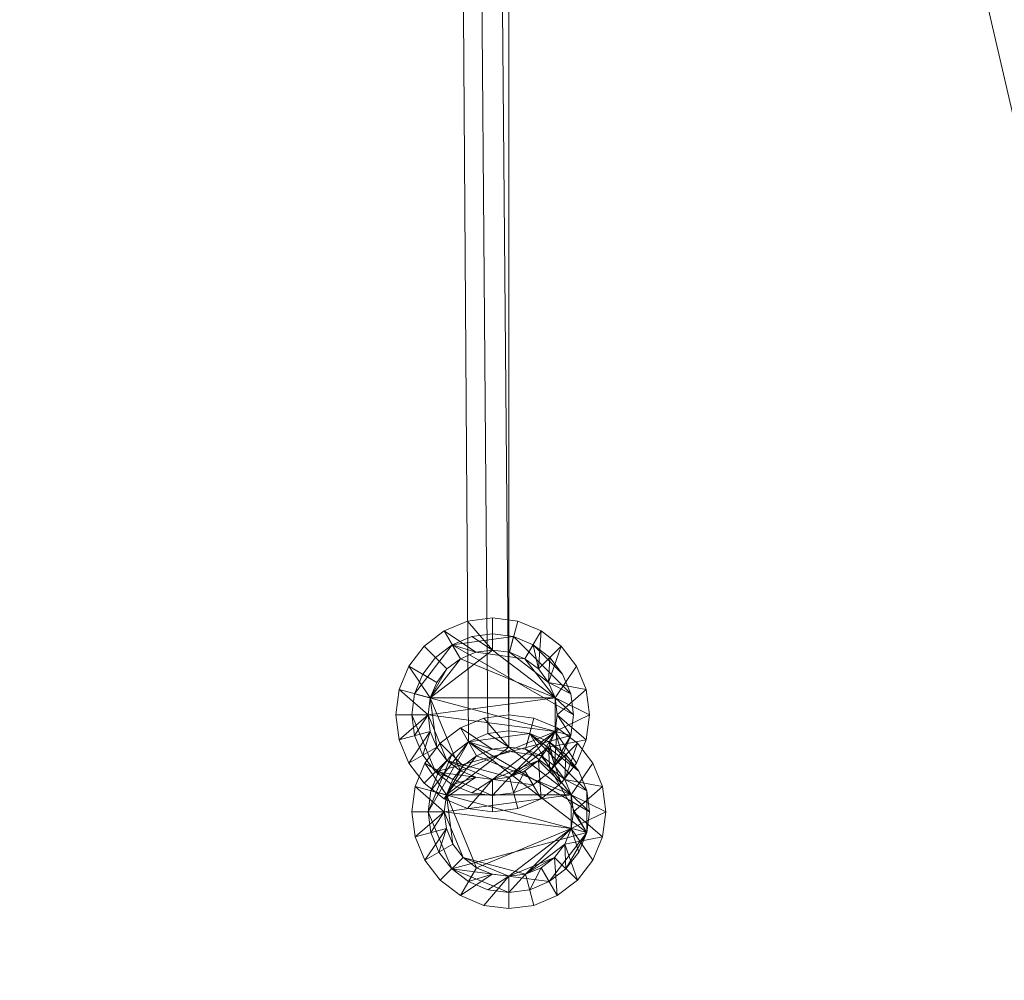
# Model space of a CAD drawing. Header units: inches. Extents: x -263 to 530, y -1 to 602.
# Tile 256 of 256: x -176 to -145, y 163 to 193. Entities that reach past the tile are written whole.
import ezdxf

# ---------------------------------------------------------------- set-up
doc = ezdxf.new("R2010")
doc.units = ezdxf.units.IN
doc.header["$MEASUREMENT"] = 0
doc.layers.add('A-CLNG', color=13, linetype='Continuous', lineweight=13)
doc.layers.add('E-LITE-EQPM', color=33, linetype='Continuous', lineweight=9)

# ---------------------------------------------------------------- blocks, each defined once
blk = doc.blocks.new('M_Recessed Lamp - Round - LED - Light 2-1502436-_3D_')
at = {"layer": 'E-LITE-EQPM'}
mesh = blk.add_polyface(dxfattribs=at)
corners = [(-3, 0, 0.25), (-2.898, -0.776, 0.25), (-2.598, -1.5, 0.25), (-2.121, -2.121, 0.25), (-1.5, -2.598, 0.25), (-0.776, -2.898, 0.25), (0, -3, 0.25), (0.776, -2.898, 0.25), (1.5, -2.598, 0.25), (2.121, -2.121, 0.25), (2.598, -1.5, 0.25), (2.898, -0.776, 0.25), (3, 0, 0.25), (2.898, 0.776, 0.25), (2.598, 1.5, 0.25), (2.121, 2.121, 0.25), (1.5, 2.598, 0.25), (0.776, 2.898, 0.25), (0, 3, 0.25), (-0.776, 2.898, 0.25), (-1.5, 2.598, 0.25), (-2.121, 2.121, 0.25), (-2.598, 1.5, 0.25), (-2.898, 0.776, 0.25), (-2, 0, 0.25), (-1.932, 0.518, 0.25), (-1.732, 1, 0.25), (-1.414, 1.414, 0.25), (-1, 1.732, 0.25), (-0.518, 1.932, 0.25), (0, 2, 0.25), (0.518, 1.932, 0.25), (1, 1.732, 0.25), (1.414, 1.414, 0.25), (1.732, 1, 0.25), (1.932, 0.518, 0.25), (2, 0, 0.25), (1.932, -0.518, 0.25), (1.732, -1, 0.25), (1.414, -1.414, 0.25), (1, -1.732, 0.25), (0.518, -1.932, 0.25), (0, -2, 0.25), (-0.518, -1.932, 0.25), (-1, -1.732, 0.25), (-1.414, -1.414, 0.25), (-1.732, -1, 0.25), (-1.932, -0.518, 0.25)]
mesh.append_faces([[corners[k] for k in face] for face in [(19, 30, 18), (34, 15, 33), (44, 4, 43)]], dxfattribs={"vtx0": -1, "vtx1": -1})
mesh.append_faces([[corners[k] for k in face] for face in [(28, 20, 21, 27), (20, 28, 29), (25, 22, 23, 24), (24, 23, 0), (22, 26, 27, 21), (31, 17, 18, 30), (17, 31, 32, 16), (33, 15, 16, 32), (5, 42, 43, 4), (42, 5, 6), (9, 38, 39, 8), (8, 39, 40)]], dxfattribs={"vtx0": -1, "vtx2": -1})
mesh.append_faces([[corners[k] for k in face] for face in [(38, 9, 10, 11)]], dxfattribs={"vtx0": -1, "vtx3": -1})
mesh.append_faces([[corners[k] for k in face] for face in [(25, 26, 22)]], dxfattribs={"vtx1": -1, "vtx2": -1})
mesh.append_faces([[corners[k] for k in face] for face in [(29, 30, 19, 20), (34, 35, 14, 15), (13, 14, 35, 36), (12, 13, 36, 37), (0, 1, 47, 24), (1, 2, 46, 47), (45, 46, 2, 3), (3, 4, 44, 45), (37, 38, 11, 12), (6, 7, 41, 42), (40, 41, 7, 8)]], dxfattribs={"vtx1": -1, "vtx3": -1})
mesh = blk.add_polyface(dxfattribs=at)
corners = [(-3, 0), (-2.898, 0.776), (-2.598, 1.5), (-2.121, 2.121), (-1.5, 2.598), (-0.776, 2.898), (0, 3), (0.776, 2.898), (1.5, 2.598), (2.121, 2.121), (2.598, 1.5), (2.898, 0.776), (3, 0), (2.898, -0.776), (2.598, -1.5), (2.121, -2.121), (1.5, -2.598), (0.776, -2.898), (0, -3), (-0.776, -2.898), (-1.5, -2.598), (-2.121, -2.121), (-2.598, -1.5), (-2.898, -0.776), (-2, 0), (-1.932, -0.518), (-1.732, -1), (-1.414, -1.414), (-1, -1.732), (-0.518, -1.932), (0, -2), (0.518, -1.932), (1, -1.732), (1.414, -1.414), (1.732, -1), (1.932, -0.518), (2, 0), (1.932, 0.518), (1.732, 1), (1.414, 1.414), (1, 1.732), (0.518, 1.932), (0, 2), (-0.518, 1.932), (-1, 1.732), (-1.414, 1.414), (-1.732, 1), (-1.932, 0.518)]
mesh.append_faces([[corners[k] for k in face] for face in [(19, 30, 18), (34, 15, 33), (44, 4, 43)]], dxfattribs={"vtx0": -1, "vtx1": -1})
mesh.append_faces([[corners[k] for k in face] for face in [(28, 20, 21, 27), (20, 28, 29), (25, 22, 23, 24), (24, 23, 0), (22, 26, 27, 21), (31, 17, 18, 30), (17, 31, 32, 16), (33, 15, 16, 32), (5, 42, 43, 4), (42, 5, 6), (9, 38, 39, 8), (8, 39, 40)]], dxfattribs={"vtx0": -1, "vtx2": -1})
mesh.append_faces([[corners[k] for k in face] for face in [(38, 9, 10, 11)]], dxfattribs={"vtx0": -1, "vtx3": -1})
mesh.append_faces([[corners[k] for k in face] for face in [(25, 26, 22)]], dxfattribs={"vtx1": -1, "vtx2": -1})
mesh.append_faces([[corners[k] for k in face] for face in [(29, 30, 19, 20), (34, 35, 14, 15), (13, 14, 35, 36), (12, 13, 36, 37), (0, 1, 47, 24), (1, 2, 46, 47), (45, 46, 2, 3), (3, 4, 44, 45), (37, 38, 11, 12), (6, 7, 41, 42), (40, 41, 7, 8)]], dxfattribs={"vtx1": -1, "vtx3": -1})
mesh = blk.add_polyface(dxfattribs=at)
corners = [(-3, 0, 0.25), (-2.898, 0.776, 0.25), (-2.598, 1.5, 0.25), (-2.121, 2.121, 0.25), (-1.5, 2.598, 0.25), (-0.776, 2.898, 0.25), (0, 3, 0.25), (0.776, 2.898, 0.25), (1.5, 2.598, 0.25), (2.121, 2.121, 0.25), (2.598, 1.5, 0.25), (2.898, 0.776, 0.25), (3, 0, 0.25), (3, 0), (2.898, 0.776), (2.598, 1.5), (2.121, 2.121), (1.5, 2.598), (0.776, 2.898), (0, 3), (-0.776, 2.898), (-1.5, 2.598), (-2.121, 2.121), (-2.598, 1.5), (-2.898, 0.776), (-3, 0)]
mesh.append_faces([[corners[k] for k in face] for face in [(13, 14, 11, 12), (0, 1, 24, 25)]], dxfattribs={"vtx1": -1})
mesh.append_faces([[corners[k] for k in face] for face in [(14, 15, 10, 11), (16, 17, 8, 9), (15, 16, 9, 10), (17, 18, 7, 8), (6, 7, 18, 19), (19, 20, 5, 6), (20, 21, 4, 5), (22, 23, 2, 3), (21, 22, 3, 4), (23, 24, 1, 2)]], dxfattribs={"vtx1": -1, "vtx3": -1})
mesh = blk.add_polyface(dxfattribs=at)
corners = [(-2.5, 0, -1.5), (-2.415, 0.647, -1.5), (-2.165, 1.25, -1.5), (-1.768, 1.768, -1.5), (-1.25, 2.165, -1.5), (-0.647, 2.415, -1.5), (0, 2.5, -1.5), (0.647, 2.415, -1.5), (1.25, 2.165, -1.5), (1.768, 1.768, -1.5), (2.165, 1.25, -1.5), (2.415, 0.647, -1.5), (2.5, 0, -1.5), (2.415, -0.647, -1.5), (2.165, -1.25, -1.5), (1.768, -1.768, -1.5), (1.25, -2.165, -1.5), (0.647, -2.415, -1.5), (0, -2.5, -1.5), (-0.647, -2.415, -1.5), (-1.25, -2.165, -1.5), (-1.768, -1.768, -1.5), (-2.165, -1.25, -1.5), (-2.415, -0.647, -1.5)]
mesh.append_faces([[corners[k] for k in face] for face in [(16, 14, 15)]], dxfattribs={"vtx0": -1})
mesh.append_faces([[corners[k] for k in face] for face in [(12, 20, 23, 11)]], dxfattribs={"vtx0": -1, "vtx1": -1, "vtx2": -1})
mesh.append_faces([[corners[k] for k in face] for face in [(17, 13, 14, 16)]], dxfattribs={"vtx0": -1, "vtx2": -1})
mesh.append_faces([[corners[k] for k in face] for face in [(3, 8, 9, 11), (20, 12, 13, 17)]], dxfattribs={"vtx0": -1, "vtx2": -1, "vtx3": -1})
mesh.append_faces([[corners[k] for k in face] for face in [(23, 0, 3, 11)]], dxfattribs={"vtx1": -1, "vtx2": -1, "vtx3": -1})
mesh.append_faces([[corners[k] for k in face] for face in [(9, 10, 11), (1, 2, 3, 0), (21, 22, 23, 20), (18, 19, 20, 17)]], dxfattribs={"vtx2": -1})
mesh.append_faces([[corners[k] for k in face] for face in [(6, 7, 8, 3)]], dxfattribs={"vtx2": -1, "vtx3": -1})
mesh.append_faces([[corners[k] for k in face] for face in [(3, 4, 5, 6)]], dxfattribs={"vtx3": -1})
mesh = blk.add_polyface(dxfattribs=at)
corners = [(2.5, 0, -1.5), (2.415, 0.647, -1.5), (2.165, 1.25, -1.5), (1.768, 1.768, -1.5), (1.25, 2.165, -1.5), (0.647, 2.415, -1.5), (0, 2.5, -1.5), (-0.647, 2.415, -1.5), (-1.25, 2.165, -1.5), (-1.768, 1.768, -1.5), (-2.165, 1.25, -1.5), (-2.415, 0.647, -1.5), (-2.5, 0, -1.5), (-2.5, 0, -1.25), (-2.415, 0.647, -1.25), (-2.165, 1.25, -1.25), (-1.768, 1.768, -1.25), (-1.25, 2.165, -1.25), (-0.647, 2.415, -1.25), (0, 2.5, -1.25), (0.647, 2.415, -1.25), (1.25, 2.165, -1.25), (1.768, 1.768, -1.25), (2.165, 1.25, -1.25), (2.415, 0.647, -1.25), (2.5, 0, -1.25)]
mesh.append_faces([[corners[k] for k in face] for face in [(0, 1, 24, 25), (13, 14, 11, 12)]], dxfattribs={"vtx1": -1})
mesh.append_faces([[corners[k] for k in face] for face in [(1, 2, 23, 24), (3, 4, 21, 22), (2, 3, 22, 23), (4, 5, 20, 21), (19, 20, 5, 6), (6, 7, 18, 19), (7, 8, 17, 18), (9, 10, 15, 16), (8, 9, 16, 17), (10, 11, 14, 15)]], dxfattribs={"vtx1": -1, "vtx3": -1})
mesh = blk.add_polyface(dxfattribs=at)
corners = [(-2.5, 0), (-2.415, -0.647), (-2.165, -1.25), (-1.768, -1.768), (-1.25, -2.165), (-0.647, -2.415), (0, -2.5), (0.647, -2.415), (1.25, -2.165), (1.768, -1.768), (2.165, -1.25), (2.415, -0.647), (2.5, 0), (2.415, 0.647), (2.165, 1.25), (1.768, 1.768), (1.25, 2.165), (0.647, 2.415), (0, 2.5), (-0.647, 2.415), (-1.25, 2.165), (-1.768, 1.768), (-2.165, 1.25), (-2.415, 0.647), (-2, 0), (-1.932, 0.518), (-1.732, 1), (-1.414, 1.414), (-1, 1.732), (-0.518, 1.932), (0, 2), (0.518, 1.932), (1, 1.732), (1.414, 1.414), (1.732, 1), (1.932, 0.518), (2, 0), (1.932, -0.518), (1.732, -1), (1.414, -1.414), (1, -1.732), (0.518, -1.932), (0, -2), (-0.518, -1.932), (-1, -1.732), (-1.414, -1.414), (-1.732, -1), (-1.932, -0.518)]
mesh.append_faces([[corners[k] for k in face] for face in [(34, 15, 33), (44, 4, 43)]], dxfattribs={"vtx0": -1, "vtx1": -1})
mesh.append_faces([[corners[k] for k in face] for face in [(28, 20, 21, 27), (20, 28, 29), (25, 22, 23, 24), (24, 23, 0), (22, 26, 27, 21), (33, 15, 16, 32), (32, 16, 17), (5, 42, 43, 4), (42, 5, 6), (9, 38, 39, 8), (8, 39, 40)]], dxfattribs={"vtx0": -1, "vtx2": -1})
mesh.append_faces([[corners[k] for k in face] for face in [(38, 9, 10, 11)]], dxfattribs={"vtx0": -1, "vtx3": -1})
mesh.append_faces([[corners[k] for k in face] for face in [(25, 26, 22)]], dxfattribs={"vtx1": -1, "vtx2": -1})
mesh.append_faces([[corners[k] for k in face] for face in [(29, 30, 19, 20), (18, 19, 30, 31), (17, 18, 31, 32), (34, 35, 14, 15), (13, 14, 35, 36), (12, 13, 36, 37), (0, 1, 47, 24), (1, 2, 46, 47), (45, 46, 2, 3), (3, 4, 44, 45), (37, 38, 11, 12), (6, 7, 41, 42), (40, 41, 7, 8)]], dxfattribs={"vtx1": -1, "vtx3": -1})
mesh = blk.add_polyface(dxfattribs=at)
corners = [(-2.5, 0), (-2.415, 0.647), (-2.165, 1.25), (-1.768, 1.768), (-1.25, 2.165), (-0.647, 2.415), (0, 2.5), (0.647, 2.415), (1.25, 2.165), (1.768, 1.768), (2.165, 1.25), (2.415, 0.647), (2.5, 0), (2.5, 0, -1.25), (2.415, 0.647, -1.25), (2.165, 1.25, -1.25), (1.768, 1.768, -1.25), (1.25, 2.165, -1.25), (0.647, 2.415, -1.25), (0, 2.5, -1.25), (-0.647, 2.415, -1.25), (-1.25, 2.165, -1.25), (-1.768, 1.768, -1.25), (-2.165, 1.25, -1.25), (-2.415, 0.647, -1.25), (-2.5, 0, -1.25)]
mesh.append_faces([[corners[k] for k in face] for face in [(11, 14, 15, 10), (9, 16, 17, 8), (10, 15, 16, 9), (8, 17, 18, 7), (19, 6, 7, 18), (5, 20, 21, 4), (4, 21, 22, 3), (3, 22, 23, 2), (20, 5, 6, 19)]], dxfattribs={"vtx0": -1, "vtx2": -1})
mesh.append_faces([[corners[k] for k in face] for face in [(23, 24, 1, 2)]], dxfattribs={"vtx1": -1, "vtx3": -1})
mesh.append_faces([[corners[k] for k in face] for face in [(12, 13, 14, 11)]], dxfattribs={"vtx2": -1})
mesh.append_faces([[corners[k] for k in face] for face in [(24, 25, 0, 1)]], dxfattribs={"vtx3": -1})
mesh = blk.add_polyface(dxfattribs=at)
corners = [(2, 0, 0.25), (1.932, 0.518, 0.25), (1.732, 1, 0.25), (1.414, 1.414, 0.25), (1, 1.732, 0.25), (0.518, 1.932, 0.25), (0, 2, 0.25), (-0.518, 1.932, 0.25), (-1, 1.732, 0.25), (-1.414, 1.414, 0.25), (-1.732, 1, 0.25), (-1.932, 0.518, 0.25), (-2, 0, 0.25), (-2, 0), (-1.932, 0.518), (-1.732, 1), (-1.414, 1.414), (-1, 1.732), (-0.518, 1.932), (0, 2), (0.518, 1.932), (1, 1.732), (1.414, 1.414), (1.732, 1), (1.932, 0.518), (2, 0)]
mesh.append_faces([[corners[k] for k in face] for face in [(0, 1, 24, 25)]], dxfattribs={"vtx1": -1})
mesh.append_faces([[corners[k] for k in face] for face in [(10, 11, 14, 15), (8, 9, 16, 17), (9, 10, 15, 16), (7, 8, 17, 18), (18, 19, 6, 7), (4, 5, 20, 21), (3, 4, 21, 22), (1, 2, 23, 24), (2, 3, 22, 23), (19, 20, 5, 6)]], dxfattribs={"vtx1": -1, "vtx3": -1})
mesh.append_faces([[corners[k] for k in face] for face in [(11, 12, 13, 14)]], dxfattribs={"vtx3": -1})
at = {"layer": 'E-LITE-EQPM', "transparency": 33554483}
mesh = blk.add_polyface(dxfattribs=at)
corners = [(-2, 0, 0.25), (-1.932, -0.518, 0.25), (-1.732, -1, 0.25), (-1.414, -1.414, 0.25), (-1, -1.732, 0.25), (-0.518, -1.932, 0.25), (0, -2, 0.25), (0.518, -1.932, 0.25), (1, -1.732, 0.25), (1.414, -1.414, 0.25), (1.732, -1, 0.25), (1.932, -0.518, 0.25), (2, 0, 0.25), (1.932, 0.518, 0.25), (1.732, 1, 0.25), (1.414, 1.414, 0.25), (1, 1.732, 0.25), (0.518, 1.932, 0.25), (0, 2, 0.25), (-0.518, 1.932, 0.25), (-1, 1.732, 0.25), (-1.414, 1.414, 0.25), (-1.732, 1, 0.25), (-1.932, 0.518, 0.25)]
mesh.append_faces([[corners[k] for k in face] for face in [(13, 18, 21, 0)]], dxfattribs={"vtx0": -1, "vtx1": -1, "vtx2": -1, "vtx3": -1})
mesh.append_faces([[corners[k] for k in face] for face in [(11, 6, 7, 10)]], dxfattribs={"vtx0": -1, "vtx2": -1})
mesh.append_faces([[corners[k] for k in face] for face in [(11, 0, 1, 6)]], dxfattribs={"vtx0": -1, "vtx2": -1, "vtx3": -1})
mesh.append_faces([[corners[k] for k in face] for face in [(0, 11, 12, 13)]], dxfattribs={"vtx0": -1, "vtx3": -1})
mesh.append_faces([[corners[k] for k in face] for face in [(17, 18, 15, 16)]], dxfattribs={"vtx1": -1})
mesh.append_faces([[corners[k] for k in face] for face in [(22, 23, 0, 21), (19, 20, 21, 18)]], dxfattribs={"vtx2": -1})
mesh.append_faces([[corners[k] for k in face] for face in [(4, 5, 6, 1), (13, 14, 15, 18)]], dxfattribs={"vtx2": -1, "vtx3": -1})
mesh.append_faces([[corners[k] for k in face] for face in [(7, 8, 9, 10), (1, 2, 3, 4)]], dxfattribs={"vtx3": -1})
mesh = blk.add_polyface(dxfattribs=at)
corners = [(-2, 0), (-1.932, 0.518), (-1.732, 1), (-1.414, 1.414), (-1, 1.732), (-0.518, 1.932), (0, 2), (0.518, 1.932), (1, 1.732), (1.414, 1.414), (1.732, 1), (1.932, 0.518), (2, 0), (1.932, -0.518), (1.732, -1), (1.414, -1.414), (1, -1.732), (0.518, -1.932), (0, -2), (-0.518, -1.932), (-1, -1.732), (-1.414, -1.414), (-1.732, -1), (-1.932, -0.518)]
mesh.append_faces([[corners[k] for k in face] for face in [(9, 7, 8), (13, 11, 12)]], dxfattribs={"vtx0": -1})
mesh.append_faces([[corners[k] for k in face] for face in [(7, 3, 6)]], dxfattribs={"vtx0": -1, "vtx1": -1})
mesh.append_faces([[corners[k] for k in face] for face in [(0, 11, 13, 23), (23, 13, 18)]], dxfattribs={"vtx0": -1, "vtx1": -1, "vtx2": -1})
mesh.append_faces([[corners[k] for k in face] for face in [(7, 11, 0, 3)]], dxfattribs={"vtx0": -1, "vtx1": -1, "vtx2": -1, "vtx3": -1})
mesh.append_faces([[corners[k] for k in face] for face in [(13, 14, 17, 18)]], dxfattribs={"vtx1": -1, "vtx3": -1})
mesh.append_faces([[corners[k] for k in face] for face in [(15, 16, 17, 14), (21, 22, 23, 20)]], dxfattribs={"vtx2": -1})
mesh.append_faces([[corners[k] for k in face] for face in [(9, 10, 11, 7), (18, 19, 20, 23)]], dxfattribs={"vtx2": -1, "vtx3": -1})
mesh.append_faces([[corners[k] for k in face] for face in [(3, 4, 5, 6), (0, 1, 2, 3)]], dxfattribs={"vtx3": -1})
mesh = blk.add_polyface(dxfattribs=at)
corners = [(-2, 0, 0.25), (-1.932, 0.518, 0.25), (-1.732, 1, 0.25), (-1.414, 1.414, 0.25), (-1, 1.732, 0.25), (-0.518, 1.932, 0.25), (0, 2, 0.25), (0.518, 1.932, 0.25), (1, 1.732, 0.25), (1.414, 1.414, 0.25), (1.732, 1, 0.25), (1.932, 0.518, 0.25), (2, 0, 0.25), (2, 0), (1.932, 0.518), (1.732, 1), (1.414, 1.414), (1, 1.732), (0.518, 1.932), (0, 2), (-0.518, 1.932), (-1, 1.732), (-1.414, 1.414), (-1.732, 1), (-1.932, 0.518), (-2, 0)]
mesh.append_faces([[corners[k] for k in face] for face in [(13, 14, 11, 12), (0, 1, 24, 25)]], dxfattribs={"vtx1": -1})
mesh.append_faces([[corners[k] for k in face] for face in [(14, 15, 10, 11), (16, 17, 8, 9), (15, 16, 9, 10), (17, 18, 7, 8), (6, 7, 18, 19), (19, 20, 5, 6), (20, 21, 4, 5), (22, 23, 2, 3), (21, 22, 3, 4), (23, 24, 1, 2)]], dxfattribs={"vtx1": -1, "vtx3": -1})
at = {"layer": 'E-LITE-EQPM'}
mesh = blk.add_polyface(dxfattribs=at)
corners = [(-2, 0, -1.25), (-1.932, -0.518, -1.25), (-1.732, -1, -1.25), (-1.414, -1.414, -1.25), (-1, -1.732, -1.25), (-0.518, -1.932, -1.25), (0, -2, -1.25), (0.518, -1.932, -1.25), (1, -1.732, -1.25), (1.414, -1.414, -1.25), (1.732, -1, -1.25), (1.932, -0.518, -1.25), (2, 0, -1.25), (1.932, 0.518, -1.25), (1.732, 1, -1.25), (1.414, 1.414, -1.25), (1, 1.732, -1.25), (0.518, 1.932, -1.25), (0, 2, -1.25), (-0.518, 1.932, -1.25), (-1, 1.732, -1.25), (-1.414, 1.414, -1.25), (-1.732, 1, -1.25), (-1.932, 0.518, -1.25)]
mesh.append_faces([[corners[k] for k in face] for face in [(3, 1, 2), (13, 11, 12)]], dxfattribs={"vtx0": -1})
mesh.append_faces([[corners[k] for k in face] for face in [(1, 11, 13, 20)]], dxfattribs={"vtx0": -1, "vtx1": -1, "vtx2": -1, "vtx3": -1})
mesh.append_faces([[corners[k] for k in face] for face in [(8, 11, 4, 5)]], dxfattribs={"vtx0": -1, "vtx1": -1, "vtx3": -1})
mesh.append_faces([[corners[k] for k in face] for face in [(21, 22, 1, 20)]], dxfattribs={"vtx1": -1, "vtx2": -1})
mesh.append_faces([[corners[k] for k in face] for face in [(3, 4, 11, 1)]], dxfattribs={"vtx1": -1, "vtx2": -1, "vtx3": -1})
mesh.append_faces([[corners[k] for k in face] for face in [(13, 14, 17, 18)]], dxfattribs={"vtx1": -1, "vtx3": -1})
mesh.append_faces([[corners[k] for k in face] for face in [(6, 7, 8, 5), (9, 10, 11, 8), (23, 0, 1, 22), (15, 16, 17, 14)]], dxfattribs={"vtx2": -1})
mesh.append_faces([[corners[k] for k in face] for face in [(18, 19, 20, 13)]], dxfattribs={"vtx2": -1, "vtx3": -1})
mesh = blk.add_polyface(dxfattribs=at)
corners = [(2, 0), (1.932, 0.518), (1.732, 1), (1.414, 1.414), (1, 1.732), (0.518, 1.932), (0, 2), (-0.518, 1.932), (-1, 1.732), (-1.414, 1.414), (-1.732, 1), (-1.932, 0.518), (-2, 0), (-2, 0, -1.25), (-1.932, 0.518, -1.25), (-1.732, 1, -1.25), (-1.414, 1.414, -1.25), (-1, 1.732, -1.25), (-0.518, 1.932, -1.25), (0, 2, -1.25), (0.518, 1.932, -1.25), (1, 1.732, -1.25), (1.414, 1.414, -1.25), (1.732, 1, -1.25), (1.932, 0.518, -1.25), (2, 0, -1.25)]
mesh.append_faces([[corners[k] for k in face] for face in [(0, 1, 24, 25)]], dxfattribs={"vtx1": -1})
mesh.append_faces([[corners[k] for k in face] for face in [(10, 11, 14, 15), (8, 9, 16, 17), (9, 10, 15, 16), (7, 8, 17, 18), (18, 19, 6, 7), (4, 5, 20, 21), (3, 4, 21, 22), (1, 2, 23, 24), (2, 3, 22, 23), (19, 20, 5, 6)]], dxfattribs={"vtx1": -1, "vtx3": -1})
mesh.append_faces([[corners[k] for k in face] for face in [(11, 12, 13, 14)]], dxfattribs={"vtx3": -1})
mesh = blk.add_polyface(dxfattribs=at)
corners = [(3, 0, 0.25), (2.898, -0.776, 0.25), (2.598, -1.5, 0.25), (2.121, -2.121, 0.25), (1.5, -2.598, 0.25), (0.776, -2.898, 0.25), (0, -3, 0.25), (-0.776, -2.898, 0.25), (-1.5, -2.598, 0.25), (-2.121, -2.121, 0.25), (-2.598, -1.5, 0.25), (-2.898, -0.776, 0.25), (-3, 0, 0.25), (-3, 0), (-2.898, -0.776), (-2.598, -1.5), (-2.121, -2.121), (-1.5, -2.598), (-0.776, -2.898), (0, -3), (0.776, -2.898), (1.5, -2.598), (2.121, -2.121), (2.598, -1.5), (2.898, -0.776), (3, 0)]
mesh.append_faces([[corners[k] for k in face] for face in [(13, 14, 11, 12), (0, 1, 24, 25)]], dxfattribs={"vtx1": -1})
mesh.append_faces([[corners[k] for k in face] for face in [(14, 15, 10, 11), (16, 17, 8, 9), (15, 16, 9, 10), (17, 18, 7, 8), (6, 7, 18, 19), (19, 20, 5, 6), (20, 21, 4, 5), (22, 23, 2, 3), (21, 22, 3, 4), (23, 24, 1, 2)]], dxfattribs={"vtx1": -1, "vtx3": -1})
mesh = blk.add_polyface(dxfattribs=at)
corners = [(-2.5, 0, -1.5), (-2.415, -0.647, -1.5), (-2.165, -1.25, -1.5), (-1.768, -1.768, -1.5), (-1.25, -2.165, -1.5), (-0.647, -2.415, -1.5), (0, -2.5, -1.5), (0.647, -2.415, -1.5), (1.25, -2.165, -1.5), (1.768, -1.768, -1.5), (2.165, -1.25, -1.5), (2.415, -0.647, -1.5), (2.5, 0, -1.5), (2.5, 0, -1.25), (2.415, -0.647, -1.25), (2.165, -1.25, -1.25), (1.768, -1.768, -1.25), (1.25, -2.165, -1.25), (0.647, -2.415, -1.25), (0, -2.5, -1.25), (-0.647, -2.415, -1.25), (-1.25, -2.165, -1.25), (-1.768, -1.768, -1.25), (-2.165, -1.25, -1.25), (-2.415, -0.647, -1.25), (-2.5, 0, -1.25)]
mesh.append_faces([[corners[k] for k in face] for face in [(0, 1, 24, 25), (13, 14, 11, 12)]], dxfattribs={"vtx1": -1})
mesh.append_faces([[corners[k] for k in face] for face in [(1, 2, 23, 24), (3, 4, 21, 22), (2, 3, 22, 23), (4, 5, 20, 21), (19, 20, 5, 6), (6, 7, 18, 19), (7, 8, 17, 18), (9, 10, 15, 16), (8, 9, 16, 17), (10, 11, 14, 15)]], dxfattribs={"vtx1": -1, "vtx3": -1})
mesh = blk.add_polyface(dxfattribs=at)
corners = [(2.5, 0), (2.415, -0.647), (2.165, -1.25), (1.768, -1.768), (1.25, -2.165), (0.647, -2.415), (0, -2.5), (-0.647, -2.415), (-1.25, -2.165), (-1.768, -1.768), (-2.165, -1.25), (-2.415, -0.647), (-2.5, 0), (-2.5, 0, -1.25), (-2.415, -0.647, -1.25), (-2.165, -1.25, -1.25), (-1.768, -1.768, -1.25), (-1.25, -2.165, -1.25), (-0.647, -2.415, -1.25), (0, -2.5, -1.25), (0.647, -2.415, -1.25), (1.25, -2.165, -1.25), (1.768, -1.768, -1.25), (2.165, -1.25, -1.25), (2.415, -0.647, -1.25), (2.5, 0, -1.25)]
mesh.append_faces([[corners[k] for k in face] for face in [(1, 24, 25, 0)]], dxfattribs={"vtx0": -1})
mesh.append_faces([[corners[k] for k in face] for face in [(11, 14, 15, 10), (9, 16, 17, 8), (10, 15, 16, 9), (8, 17, 18, 7), (19, 6, 7, 18), (5, 20, 21, 4), (4, 21, 22, 3), (2, 23, 24, 1), (3, 22, 23, 2), (20, 5, 6, 19)]], dxfattribs={"vtx0": -1, "vtx2": -1})
mesh.append_faces([[corners[k] for k in face] for face in [(12, 13, 14, 11)]], dxfattribs={"vtx2": -1})
mesh = blk.add_polyface(dxfattribs=at)
corners = [(-2, 0, 0.25), (-1.932, -0.518, 0.25), (-1.732, -1, 0.25), (-1.414, -1.414, 0.25), (-1, -1.732, 0.25), (-0.518, -1.932, 0.25), (0, -2, 0.25), (0.518, -1.932, 0.25), (1, -1.732, 0.25), (1.414, -1.414, 0.25), (1.732, -1, 0.25), (1.932, -0.518, 0.25), (2, 0, 0.25), (2, 0), (1.932, -0.518), (1.732, -1), (1.414, -1.414), (1, -1.732), (0.518, -1.932), (0, -2), (-0.518, -1.932), (-1, -1.732), (-1.414, -1.414), (-1.732, -1), (-1.932, -0.518), (-2, 0)]
mesh.append_faces([[corners[k] for k in face] for face in [(0, 1, 24, 25)]], dxfattribs={"vtx1": -1})
mesh.append_faces([[corners[k] for k in face] for face in [(10, 11, 14, 15), (8, 9, 16, 17), (9, 10, 15, 16), (7, 8, 17, 18), (18, 19, 6, 7), (4, 5, 20, 21), (3, 4, 21, 22), (1, 2, 23, 24), (2, 3, 22, 23), (19, 20, 5, 6)]], dxfattribs={"vtx1": -1, "vtx3": -1})
mesh.append_faces([[corners[k] for k in face] for face in [(11, 12, 13, 14)]], dxfattribs={"vtx3": -1})
at = {"layer": 'E-LITE-EQPM', "transparency": 33554483}
mesh = blk.add_polyface(dxfattribs=at)
corners = [(2, 0, 0.25), (1.932, -0.518, 0.25), (1.732, -1, 0.25), (1.414, -1.414, 0.25), (1, -1.732, 0.25), (0.518, -1.932, 0.25), (0, -2, 0.25), (-0.518, -1.932, 0.25), (-1, -1.732, 0.25), (-1.414, -1.414, 0.25), (-1.732, -1, 0.25), (-1.932, -0.518, 0.25), (-2, 0, 0.25), (-2, 0), (-1.932, -0.518), (-1.732, -1), (-1.414, -1.414), (-1, -1.732), (-0.518, -1.932), (0, -2), (0.518, -1.932), (1, -1.732), (1.414, -1.414), (1.732, -1), (1.932, -0.518), (2, 0)]
mesh.append_faces([[corners[k] for k in face] for face in [(13, 14, 11, 12), (0, 1, 24, 25)]], dxfattribs={"vtx1": -1})
mesh.append_faces([[corners[k] for k in face] for face in [(14, 15, 10, 11), (16, 17, 8, 9), (15, 16, 9, 10), (17, 18, 7, 8), (6, 7, 18, 19), (19, 20, 5, 6), (20, 21, 4, 5), (22, 23, 2, 3), (21, 22, 3, 4), (23, 24, 1, 2)]], dxfattribs={"vtx1": -1, "vtx3": -1})
at = {"layer": 'E-LITE-EQPM'}
mesh = blk.add_polyface(dxfattribs=at)
corners = [(-2, 0), (-1.932, -0.518), (-1.732, -1), (-1.414, -1.414), (-1, -1.732), (-0.518, -1.932), (0, -2), (0.518, -1.932), (1, -1.732), (1.414, -1.414), (1.732, -1), (1.932, -0.518), (2, 0), (2, 0, -1.25), (1.932, -0.518, -1.25), (1.732, -1, -1.25), (1.414, -1.414, -1.25), (1, -1.732, -1.25), (0.518, -1.932, -1.25), (0, -2, -1.25), (-0.518, -1.932, -1.25), (-1, -1.732, -1.25), (-1.414, -1.414, -1.25), (-1.732, -1, -1.25), (-1.932, -0.518, -1.25), (-2, 0, -1.25)]
mesh.append_faces([[corners[k] for k in face] for face in [(24, 1, 2, 23), (23, 2, 3, 22)]], dxfattribs={"vtx0": -1, "vtx2": -1})
mesh.append_faces([[corners[k] for k in face] for face in [(10, 11, 14, 15), (8, 9, 16, 17), (9, 10, 15, 16), (7, 8, 17, 18), (18, 19, 6, 7), (3, 4, 21, 22), (4, 5, 20, 21), (19, 20, 5, 6)]], dxfattribs={"vtx1": -1, "vtx3": -1})
mesh.append_faces([[corners[k] for k in face] for face in [(25, 0, 1, 24)]], dxfattribs={"vtx2": -1})
mesh.append_faces([[corners[k] for k in face] for face in [(11, 12, 13, 14)]], dxfattribs={"vtx3": -1})

msp = doc.modelspace()

# ---------------------------------------------------------------- block references
at = {"layer": 'E-LITE-EQPM', "extrusion": (0, 0, -1), "rotation": 180}
for p in [(161, 171.5, -246.5), (160.5, 168.5, -101)]:
    msp.add_blockref('M_Recessed Lamp - Round - LED - Light 2-1502436-_3D_', p, dxfattribs=at)

# ---------------------------------------------------------------- meshes
at = {"layer": 'A-CLNG'}
mesh = msp.add_polyface(dxfattribs=at)
corners = [(53.147, 331.915, 101), (52.5, 332, 101), (-4, 357.5, 101), (138.853, 331.915, 101), (51.853, 331.915, 101), (51.25, 331.665, 101), (53.75, 327.335, 101), (54.268, 327.732, 101), (53.75, 253.665, 101), (53.147, 253.915, 101), (52.5, 327, 101), (53.147, 327.085, 101), (52.5, 254, 101), (51.853, 327.085, 101), (51.853, 253.915, 101), (51.25, 327.335, 101), (51.25, 253.665, 101), (137.732, 253.268, 101), (54.268, 253.268, 101), (-54.835, 330.147, 101), (-55.085, 330.75, 101), (-56, 331.665, 101), (-55.482, 331.268, 101), (50.335, 330.75, 101), (50.085, 330.147, 101), (50.732, 331.268, 101), (50.732, 253.268, 101), (50.335, 328.25, 101), (50.732, 327.732, 101), (50.085, 328.853, 101), (-55.085, 328.25, 101), (50, 329.5, 101), (50.335, 252.75, 101), (50.085, 252.147, 101), (-55.482, 327.732, 101), (50, 251.5, 101), (-56, 327.335, 101), (-54.75, 329.5, 101), (-54.835, 328.853, 101), (-56.603, 327.085, 101), (-57.897, 327.085, 101), (-57.25, 327, 101), (-158, 247.5, 101), (-158.085, 248.147, 101), (-59.018, 327.732, 101), (-58.5, 327.335, 101), (-158.335, 248.75, 101), (-152.732, 327.732, 101), (50.085, 250.853, 101), (-192, 387, 101), (-157, 329.5, 101), (-156.915, 328.853, 101), (-156.268, 331.268, 101), (-156.665, 330.75, 101), (-155.75, 331.665, 101), (-156.915, 330.147, 101), (-59.415, 330.75, 101), (-59.665, 330.147, 101), (-152.085, 330.147, 101), (-152.335, 330.75, 101), (-152, 329.5, 101), (-59.75, 329.5, 101), (-152.732, 331.268, 101), (-59.018, 331.268, 101), (-152.335, 328.25, 101), (-59.665, 328.853, 101), (-59.415, 328.25, 101), (-152.085, 328.853, 101), (-156.665, 328.25, 101), (-162.665, 248.75, 101), (-162.915, 248.147, 101), (-158.732, 249.268, 101), (-153.25, 327.335, 101), (-160.5, 250, 101), (-155.147, 327.085, 101), (-154.5, 327, 101), (-159.853, 249.915, 101), (-161.147, 249.915, 101), (-155.75, 327.335, 101), (-159.25, 249.665, 101), (-153.853, 327.085, 101), (-156.268, 327.732, 101), (-162.268, 249.268, 101), (-161.75, 249.665, 101), (-132, 134.5, 101), (-158.085, 246.853, 101), (50.335, 250.25, 101), (-163, 247.5, 101), (-192, 134.5, 101), (-161.75, 170.665, 101), (-162.268, 245.732, 101), (-161.75, 245.335, 101), (-161.147, 170.915, 101), (-162.915, 246.853, 101), (-160.5, 245, 101), (-160.5, 171, 101), (-161.147, 245.085, 101)]
mesh.append_faces([[corners[k] for k in face] for face in [(5, 2, 4), (21, 2, 22), (22, 2, 20), (37, 2, 38), (19, 2, 37), (15, 16, 28), (55, 49, 53), (94, 95, 96)]], dxfattribs={"vtx0": -1, "vtx1": -1})
mesh.append_faces([[corners[k] for k in face] for face in [(32, 30, 27, 26)]], dxfattribs={"vtx0": -1, "vtx1": -1, "vtx2": -1})
mesh.append_faces([[corners[k] for k in face] for face in [(7, 17, 18, 8), (84, 85, 48, 86)]], dxfattribs={"vtx0": -1, "vtx1": -1, "vtx3": -1})
mesh.append_faces([[corners[k] for k in face] for face in [(2, 1, 4), (9, 11, 6), (2, 19, 20), (2, 23, 24), (26, 27, 28, 16), (2, 31, 29), (2, 30, 38), (48, 41, 39, 35), (2, 24, 31), (49, 50, 51), (64, 65, 66, 47), (67, 61, 65, 64), (61, 67, 60), (49, 69, 70), (47, 66, 44), (71, 72, 47, 46), (73, 74, 75, 76), (77, 78, 74, 73), (79, 80, 72, 71), (76, 75, 80, 79), (49, 70, 87, 88), (89, 90, 91, 92), (88, 87, 93)]], dxfattribs={"vtx0": -1, "vtx2": -1})
mesh.append_faces([[corners[k] for k in face] for face in [(2, 29, 27, 30)]], dxfattribs={"vtx0": -1, "vtx2": -1, "vtx3": -1})
mesh.append_faces([[corners[k] for k in face] for face in [(25, 23, 2), (39, 36, 35), (52, 53, 49), (54, 52, 49), (55, 50, 49), (5, 25, 2), (77, 83, 78)]], dxfattribs={"vtx1": -1, "vtx2": -1})
mesh.append_faces([[corners[k] for k in face] for face in [(0, 1, 2, 3), (44, 45, 46, 47), (51, 68, 69, 49), (85, 42, 41, 48)]], dxfattribs={"vtx1": -1, "vtx2": -1, "vtx3": -1})
mesh.append_faces([[corners[k] for k in face] for face in [(6, 7, 8, 9), (10, 11, 9, 12), (13, 10, 12, 14), (15, 13, 14, 16), (32, 33, 34, 30), (33, 35, 36, 34), (40, 41, 42, 43), (45, 40, 43, 46), (56, 57, 58, 59), (60, 58, 57, 61), (59, 62, 63, 56), (68, 81, 82, 69), (81, 78, 83, 82)]], dxfattribs={"vtx1": -1, "vtx3": -1})
mesh = msp.add_polyface(dxfattribs=at)
corners = [(-158.5, 171.5, 246.5), (-158.5, 171.5, 248), (-158.585, 172.147, 248), (-158.835, 172.75, 248), (-159.232, 173.268, 248), (-159.75, 173.665, 248), (-160.353, 173.915, 248), (-161, 174, 248), (-161.647, 173.915, 248), (-162.25, 173.665, 248), (-162.768, 173.268, 248), (-163.165, 172.75, 248), (-163.415, 172.147, 248), (-163.5, 171.5, 248), (-163.5, 171.5, 246.5), (-163.415, 172.147, 246.5), (-163.165, 172.75, 246.5), (-162.768, 173.268, 246.5), (-162.25, 173.665, 246.5), (-161.647, 173.915, 246.5), (-161, 174, 246.5), (-160.353, 173.915, 246.5), (-159.75, 173.665, 246.5), (-159.232, 173.268, 246.5), (-158.835, 172.75, 246.5), (-158.585, 172.147, 246.5)]
mesh.append_faces([[corners[k] for k in face] for face in [(15, 12, 13, 14), (2, 25, 0, 1)]], dxfattribs={"vtx0": -1})
mesh.append_faces([[corners[k] for k in face] for face in [(16, 11, 12, 15), (18, 9, 10, 17), (17, 10, 11, 16), (19, 8, 9, 18), (8, 19, 20, 7), (21, 6, 7, 20), (22, 5, 6, 21), (23, 4, 5, 22), (24, 3, 4, 23)]], dxfattribs={"vtx0": -1, "vtx2": -1})
mesh.append_faces([[corners[k] for k in face] for face in [(24, 25, 2, 3)]], dxfattribs={"vtx1": -1, "vtx3": -1})
mesh = msp.add_polyface(dxfattribs=at)
corners = [(-158.5, 171.5, 248), (-158.5, 171.5, 246.5), (-158.585, 170.853, 246.5), (-158.835, 170.25, 246.5), (-159.232, 169.732, 246.5), (-159.75, 169.335, 246.5), (-160.353, 169.085, 246.5), (-161, 169, 246.5), (-161.647, 169.085, 246.5), (-162.25, 169.335, 246.5), (-162.768, 169.732, 246.5), (-163.165, 170.25, 246.5), (-163.415, 170.853, 246.5), (-163.5, 171.5, 246.5), (-163.5, 171.5, 248), (-163.415, 170.853, 248), (-163.165, 170.25, 248), (-162.768, 169.732, 248), (-162.25, 169.335, 248), (-161.647, 169.085, 248), (-161, 169, 248), (-160.353, 169.085, 248), (-159.75, 169.335, 248), (-159.232, 169.732, 248), (-158.835, 170.25, 248), (-158.585, 170.853, 248)]
mesh.append_faces([[corners[k] for k in face] for face in [(2, 25, 0, 1)]], dxfattribs={"vtx0": -1})
mesh.append_faces([[corners[k] for k in face] for face in [(3, 24, 25, 2), (5, 22, 23, 4), (4, 23, 24, 3), (6, 21, 22, 5), (21, 6, 7, 20), (8, 19, 20, 7)]], dxfattribs={"vtx0": -1, "vtx2": -1})
mesh.append_faces([[corners[k] for k in face] for face in [(14, 15, 12, 13)]], dxfattribs={"vtx1": -1})
mesh.append_faces([[corners[k] for k in face] for face in [(15, 16, 11, 12), (16, 17, 10, 11), (8, 9, 18, 19), (17, 18, 9, 10)]], dxfattribs={"vtx1": -1, "vtx3": -1})
mesh = msp.add_polyface(dxfattribs=at)
corners = [(-163, 168.5, 102.5), (-162.915, 169.147, 102.5), (-162.665, 169.75, 102.5), (-162.268, 170.268, 102.5), (-161.75, 170.665, 102.5), (-161.147, 170.915, 102.5), (-160.5, 171, 102.5), (-159.853, 170.915, 102.5), (-159.25, 170.665, 102.5), (-158.732, 170.268, 102.5), (-158.335, 169.75, 102.5), (-158.085, 169.147, 102.5), (-158, 168.5, 102.5), (-158.085, 167.853, 102.5), (-158.335, 167.25, 102.5), (-158.732, 166.732, 102.5), (-159.25, 166.335, 102.5), (-159.853, 166.085, 102.5), (-160.5, 166, 102.5), (-161.147, 166.085, 102.5), (-161.75, 166.335, 102.5), (-162.268, 166.732, 102.5), (-162.665, 167.25, 102.5), (-162.915, 167.853, 102.5)]
mesh.append_faces([[corners[k] for k in face] for face in [(10, 7, 8, 9)]], dxfattribs={"vtx0": -1})
mesh.append_faces([[corners[k] for k in face] for face in [(13, 16, 21), (11, 13, 7, 10), (4, 7, 13)]], dxfattribs={"vtx0": -1, "vtx1": -1, "vtx2": -1})
mesh.append_faces([[corners[k] for k in face] for face in [(21, 0, 4, 13)]], dxfattribs={"vtx0": -1, "vtx1": -1, "vtx2": -1, "vtx3": -1})
mesh.append_faces([[corners[k] for k in face] for face in [(3, 4, 0)]], dxfattribs={"vtx1": -1, "vtx2": -1})
mesh.append_faces([[corners[k] for k in face] for face in [(19, 20, 21, 18), (11, 12, 13)]], dxfattribs={"vtx2": -1})
mesh.append_faces([[corners[k] for k in face] for face in [(16, 17, 18, 21)]], dxfattribs={"vtx2": -1, "vtx3": -1})
mesh.append_faces([[corners[k] for k in face] for face in [(13, 14, 15, 16), (21, 22, 23, 0), (0, 1, 2, 3), (4, 5, 6, 7)]], dxfattribs={"vtx3": -1})
mesh = msp.add_polyface(dxfattribs=at)
corners = [(-158, 168.5, 102.5), (-158.085, 169.147, 102.5), (-158.335, 169.75, 102.5), (-158.732, 170.268, 102.5), (-159.25, 170.665, 102.5), (-159.853, 170.915, 102.5), (-160.5, 171, 102.5), (-161.147, 170.915, 102.5), (-161.75, 170.665, 102.5), (-162.268, 170.268, 102.5), (-162.665, 169.75, 102.5), (-162.915, 169.147, 102.5), (-163, 168.5, 102.5), (-163, 168.5, 101), (-162.915, 169.147, 101), (-162.665, 169.75, 101), (-162.268, 170.268, 101), (-161.75, 170.665, 101), (-161.147, 170.915, 101), (-160.5, 171, 101), (-159.853, 170.915, 101), (-159.25, 170.665, 101), (-158.732, 170.268, 101), (-158.335, 169.75, 101), (-158.085, 169.147, 101), (-158, 168.5, 101)]
mesh.append_faces([[corners[k] for k in face] for face in [(14, 11, 12, 13), (1, 24, 25, 0)]], dxfattribs={"vtx0": -1})
mesh.append_faces([[corners[k] for k in face] for face in [(15, 10, 11, 14), (17, 8, 9, 16), (16, 9, 10, 15), (18, 7, 8, 17), (7, 18, 19, 6), (20, 5, 6, 19), (21, 4, 5, 20), (22, 3, 4, 21), (23, 2, 3, 22)]], dxfattribs={"vtx0": -1, "vtx2": -1})
mesh.append_faces([[corners[k] for k in face] for face in [(23, 24, 1, 2)]], dxfattribs={"vtx1": -1, "vtx3": -1})
mesh = msp.add_polyface(dxfattribs=at)
corners = [(-163, 168.5, 102.5), (-162.915, 167.853, 102.5), (-162.665, 167.25, 102.5), (-162.268, 166.732, 102.5), (-161.75, 166.335, 102.5), (-161.147, 166.085, 102.5), (-160.5, 166, 102.5), (-159.853, 166.085, 102.5), (-159.25, 166.335, 102.5), (-158.732, 166.732, 102.5), (-158.335, 167.25, 102.5), (-158.085, 167.853, 102.5), (-158, 168.5, 102.5), (-158, 168.5, 101), (-158.085, 167.853, 101), (-158.335, 167.25, 101), (-158.732, 166.732, 101), (-159.25, 166.335, 101), (-159.853, 166.085, 101), (-160.5, 166, 101), (-161.147, 166.085, 101), (-161.75, 166.335, 101), (-162.268, 166.732, 101), (-162.665, 167.25, 101), (-162.915, 167.853, 101), (-163, 168.5, 101)]
mesh.append_faces([[corners[k] for k in face] for face in [(14, 11, 12, 13)]], dxfattribs={"vtx0": -1})
mesh.append_faces([[corners[k] for k in face] for face in [(15, 10, 11, 14), (17, 8, 9, 16), (16, 9, 10, 15), (18, 7, 8, 17), (7, 18, 19, 6), (20, 5, 6, 19)]], dxfattribs={"vtx0": -1, "vtx2": -1})
mesh.append_faces([[corners[k] for k in face] for face in [(0, 1, 24, 25)]], dxfattribs={"vtx1": -1})
mesh.append_faces([[corners[k] for k in face] for face in [(1, 2, 23, 24), (2, 3, 22, 23), (20, 21, 4, 5), (3, 4, 21, 22)]], dxfattribs={"vtx1": -1, "vtx3": -1})

doc.saveas('drawing.dxf')
